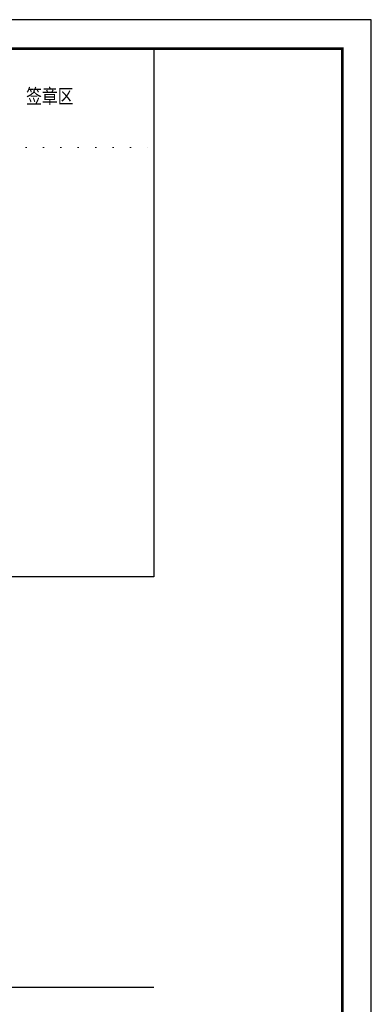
# Paper-space layout '布局1' of a CAD drawing. Extents: x -41982 to 68, y -29634 to 66.
# Tile 12 of 12: x -5992 to 68, y -16892 to 66. Entities that reach past the tile are written whole.
import ezdxf

# ---------------------------------------------------------------- set-up
doc = ezdxf.new("R2010")
doc.units = 0
doc.header["$LTSCALE"] = 1000
doc.linetypes.add('__DASH', pattern=[0.35, 0.25, -0.1])
doc.linetypes.add('ACAD_ISO07W100', pattern=[3, 0, -3])
doc.layers.get('0').update_dxf_attribs({"color": 252})
for name, color, linetype in [('_0', 252, 'Continuous'), ('A-ANNO-TTLB', 252, 'Continuous'), ('PUB_TEXT', 252, 'Continuous')]:
    doc.layers.add(name, color=color, linetype=linetype)
doc.layers.add('签章区', color=252, linetype='ACAD_ISO07W100', lineweight=0, plot=False)
doc.styles.add('19 图框A1$0$!4#10#$0$Standard', font='gbenor.shx', dxfattribs={"bigfont": 'gbcbig.shx'})
doc.styles.add('仿宋', font='simfang.ttf')

# ---------------------------------------------------------------- blocks, each defined once
blk = doc.blocks.new('XT')
at = {"linetype": '__DASH', "ltscale": 50}
blk.add_lwpolyline([(38300, 29200), (38300, 20104.4), (27323.3, 20104.4)], dxfattribs=at)
at = {"ltscale": 50}
blk.add_lwpolyline([(1250, 13039.4), (38300, 13039.4)], dxfattribs=at)
at = {"layer": '签章区', "ltscale": 0.1}
blk.add_line((34900, 27500), (38300, 27500), dxfattribs=at)
at = {"layer": 'PUB_TEXT', "style": '19 图框A1$0$!4#10#$0$Standard'}
blk.add_text('注：翻版式挡烟垂壁安装详图参', height=350, dxfattribs=at).set_placement((30512.5, 20748.3))
at = {"layer": '签章区', "style": '仿宋', "width": 0.8}
blk.add_text('签章区', height=250, dxfattribs=at).set_placement((36100.5, 28256.3))

psp = doc.layouts.new('布局1')

# ---------------------------------------------------------------- linework, layer by layer
at = {"layer": 'A-ANNO-TTLB'}
psp.add_lwpolyline([(-41982, -29634), (68, -29634), (68, 66), (-41982, 66)], close=True, dxfattribs=at)
at = {"layer": 'A-ANNO-TTLB', "const_width": 50}
psp.add_lwpolyline([(-40732, -29134), (-432, -29134), (-432, -434), (-40732, -434)], close=True, dxfattribs=at)

# ---------------------------------------------------------------- block references
at = {"layer": '_0'}
psp.add_blockref('XT', (-41982, -29634), dxfattribs=at)

doc.saveas('drawing.dxf')
